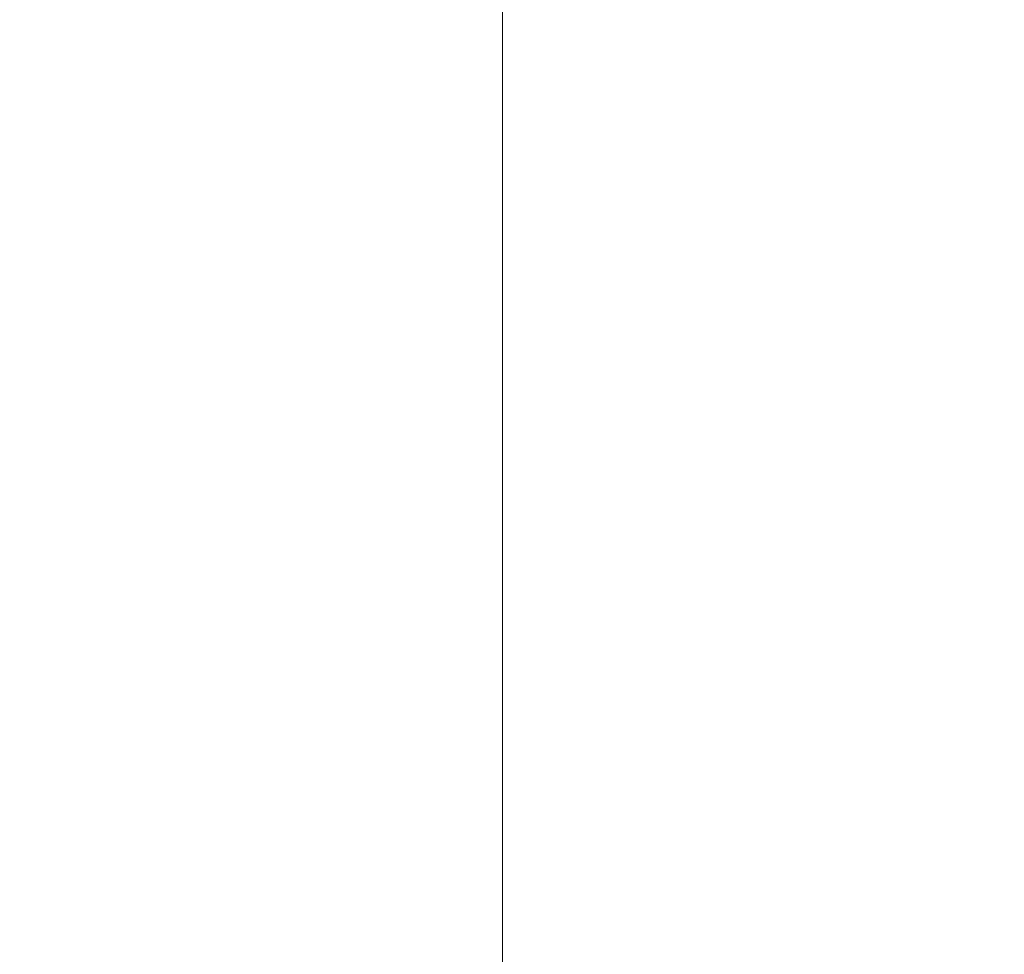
# Model space of a CAD drawing. Header units: millimetres. Extents: x -57449114 to 30620931, y -92609 to 84364.
# Tile 225 of 256: x -71838 to -71447, y -731 to -359. Entities that reach past the tile are written whole.
import ezdxf
from ezdxf import colors
from ezdxf.entities.mleader import LeaderData, LeaderLine
from ezdxf.math import Vec2, Vec3

# ---------------------------------------------------------------- set-up
doc = ezdxf.new("R2010")
doc.units = ezdxf.units.MM
doc.layers.get('0').update_dxf_attribs({"lineweight": 0})
doc.layers.add('ОВиК', color=7, linetype='Continuous')
doc.styles.get("Standard").update_dxf_attribs({"font": 'arial.ttf'})

# ---------------------------------------------------------------- blocks, each defined once
blk = doc.blocks.new('_None')

msp = doc.modelspace()

# ---------------------------------------------------------------- linework, layer by layer
at = {"lineweight": 15}
msp.add_line((-71646.44, 1756.18), (-71646.44, -10134.38), dxfattribs=at)

# ---------------------------------------------------------------- leaders
at = {"layer": 'ОВиК'}
ml = msp.add_multileader_mtext('Standard', dxfattribs=at)
ml.set_content('Внутренний блок кондиционера', color=256)
ml.set_leader_properties()
ml.set_arrow_properties(name='NONE')
ml.build(insert=Vec2(0, 0))
ml.multileader.update_dxf_attribs({"text_left_attachment_type": 6, "text_right_attachment_type": 6, "dogleg_length": 0.16, "arrow_head_size": 400, "scale": 100})
ctx = ml.context
ctx.base_point, ctx.scale, ctx.char_height, ctx.arrow_head_size, ctx.landing_gap_size, ctx.plane_origin = Vec3(-92756.35, -554.11), 100, 150, 400, 200, Vec3(-79299.31, 519.55)
ctx.left_attachment, ctx.right_attachment, ctx.attachment_type = 6, 6, 2
notes = []
notes.append((ctx, [(1, (1, 1, 0), (-92772.35, -554.11), (1, 0), 16, [(0, [(-93445.58, 531.08)], 0, [])])]))
ctx.mtext.insert, ctx.mtext.width, ctx.mtext.flow_direction = Vec3(-92556.35, -362.46), 1659.9718, 5
for ctx, leaders in notes:
    for number, flags, end, landing, length, lines in leaders:
        leader = LeaderData()
        leader.index, (leader.has_last_leader_line, leader.has_dogleg_vector, leader.attachment_direction) = number, flags
        leader.last_leader_point, leader.dogleg_vector, leader.dogleg_length = Vec3(end), Vec3(landing), length
        for number, points, colour, breaks in lines:
            line = LeaderLine()
            line.index, line.vertices, line.color, line.breaks = number, Vec3.list(points), colors.encode_raw_color(colour), breaks
            leader.lines.append(line)
        ctx.leaders.append(leader)

doc.saveas('drawing.dxf')
